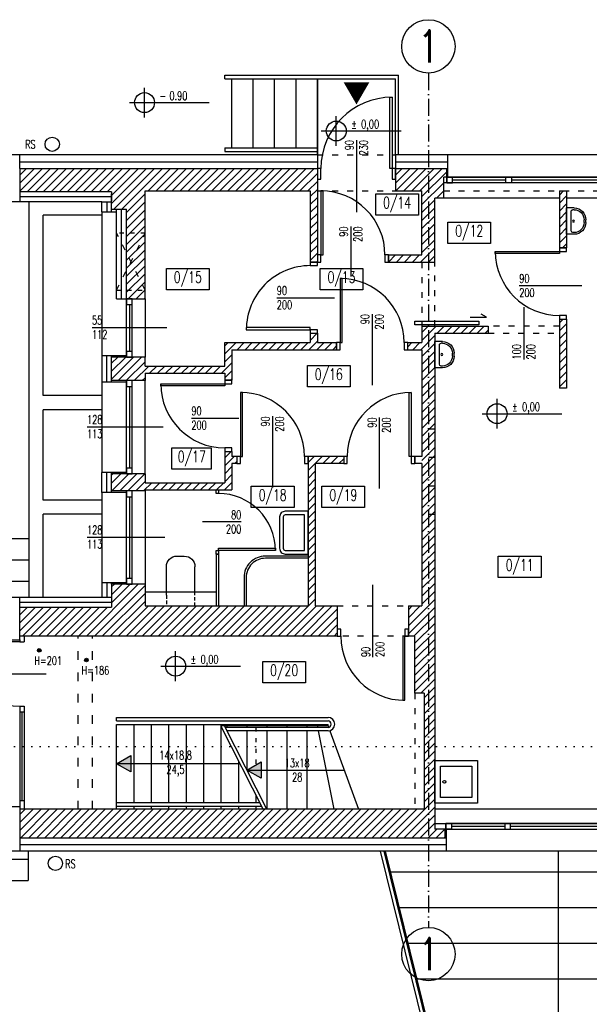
# Model space of a CAD drawing. Header units: millimetres. Extents: x 167273 to 188273, y -125105 to -88145.
# Tile 132 of 210: x 170976 to 171777, y -97320 to -95937. Entities that reach past the tile are written whole.
import ezdxf
from ezdxf.enums import TextEntityAlignment as Align

# ---------------------------------------------------------------- set-up
doc = ezdxf.new("R2010")
doc.units = ezdxf.units.MM
for name, pattern in [('ACAD_ISO03W100', [30, 12, -18]), ('ACAD_ISO07W100', [3, 0, -3]), ('ACAD_ISO10W100', [18, 12, -3, 0, -3]), ('DASHED', [0.75, 0.5, -0.25])]:
    doc.linetypes.add(name, pattern=pattern)
for name, color, linetype in [('!_ppoz', 10, 'Continuous'), ('a-op_drzwi', 40, 'Continuous'), ('a-op_okna', 42, 'Continuous'), ('a-op_text', 9, 'Continuous'), ('a-osie', 1, 'ACAD_ISO10W100'), ('a-poziomy', 9, 'Continuous'), ('b-cienka', 9, 'Continuous'), ('b-drzwi', 6, 'Continuous'), ('b-izolacja', 8, 'BATTING'), ('b-okna', 6, 'Continuous'), ('b-przerywana1', 9, 'ACAD_ISO03W100'), ('b-przerywana2', 2, 'ACAD_ISO03W100'), ('b-widokowa', 7, 'Continuous'), ('b-ściany', 2, 'Continuous'), ('c-meble', 5, 'Continuous'), ('c-wyposazenie', 5, 'Continuous'), ('h-hatch', 8, 'Continuous'), ('opis text', 9, 'Continuous'), ('wyposazenie', 5, 'Continuous')]:
    doc.layers.add(name, color=color, linetype=linetype)
doc.styles.add('PPAB_100', font='romans.shx', dxfattribs={"width": 0.7, "height": 12})
doc.styles.add('PPAB_50', font='romans.shx', dxfattribs={"width": 0.7, "height": 8})
doc.linetypes.add('BATTING', pattern='A,0.0001,-0.1,[134,ltypeshp.shx,S=0.1,R=0,X=-0.1,Y=0],-0.2,[134,ltypeshp.shx,S=0.1,R=180,X=0.1,Y=0],-0.1', length=0.4001)
pattern_1 = [(45, (15000, 0), (-5.61266008, 5.61266008), [])]

# ---------------------------------------------------------------- blocks, each defined once
blk = doc.blocks.new('wc')
at = {"layer": 'wyposazenie', "linetype": 'DASHED', "ltscale": 10}
for p, q in [((-1396.8, 2143.1), (-1396.1, 2158.1)), ((-1396.1, 2158.1), (-1356.2, 2156.4)), ((-1356.2, 2156.4), (-1356.8, 2141.5))]:
    blk.add_line(p, q, dxfattribs=at)
at = {"layer": 'wyposazenie'}
for p, q in [((-1396.8, 2143.1), (-1398.5, 2103.2)), ((-1356.8, 2141.5), (-1358.5, 2101.5))]:
    blk.add_line(p, q, dxfattribs=at)
at = {"layer": 'wyposazenie', "ltscale": 0.5}
blk.add_line((-1384.1, 2087.6), (-1374.1, 2087.1), dxfattribs=at)
blk.add_lwpolyline([(-1397, 2138.2), (-1357, 2136.5)], dxfattribs=at)
at = {"layer": 'wyposazenie'}
blk.add_arc((-1383.5, 2102.5), 15, 177.571, 267.571, dxfattribs=at)
at = {"layer": 'wyposazenie', "ltscale": 0.5}
blk.add_arc((-1373.5, 2102.1), 15, 267.571, 357.571, dxfattribs=at)
blk = doc.blocks.new('umywalka45')
at = {"layer": 'wyposazenie'}
for p, q in [((403.5, -330.7), (408.5, -330.7)), ((403.5, -333.7), (408.5, -333.7)), ((383.5, -350.7), (383.5, -363.7)), ((386.5, -350.7), (386.5, -352.7)), ((425.5, -350.7), (425.5, -352.7)), ((428.5, -350.7), (428.5, -363.7)), ((383.5, -363.7), (428.5, -363.7)), ((389.5, -355.7), (422.5, -355.7))]:
    blk.add_line(p, q, dxfattribs=at)
blk.add_circle((406.2, -351.8), 1.58, dxfattribs=at)
for centre, radius, start, end in [((403.5, -350.7), 20, 90, 180), ((403.5, -350.7), 17, 90, 180), ((408.5, -350.7), 20, 0, 90), ((408.5, -350.7), 17, 0, 90), ((389.5, -352.7), 3, 180, 270), ((422.5, -352.7), 3, 270, 0)]:
    blk.add_arc(centre, radius, start, end, dxfattribs=at)
blk = doc.blocks.new('okno_')
at = {"layer": 'b-okna'}
for p, q in [((-166, -4), (-91, -4)), ((-83, -4), (83, -4)), ((91, -4), (166, -4))]:
    blk.add_line(p, q, dxfattribs=at)
for points in [[(-174, -8), (174, -8), (174, 0), (-174, 0)], [(-174, 0), (-166, 0), (-166, -8), (-174, -8)], [(-83, 0), (-91, 0), (-91, -8), (-83, -8)], [(83, 0), (91, 0), (91, -8), (83, -8)], [(166, 0), (174, 0), (174, -8), (166, -8)]]:
    blk.add_lwpolyline(points, close=True, dxfattribs=at)
blk = doc.blocks.new('kotapozioma')
for p, q in [((49330.12, 104.43), (49330.12, 134.43)), ((49315.12, 119.43), (49395.12, 119.43))]:
    blk.add_line(p, q)
blk.add_circle((49330.12, 119.43), 10)
at = {"layer": 'opis text', "style": 'PPAB_50'}
for tag, p in [('ZNAK', (49345.12, 119.43)), ('WARTOSC', (49355.12, 119.43))]:
    blk.add_attdef(tag, text='', height=9, dxfattribs=at).set_placement(p, align=Align.BOTTOM_LEFT)

msp = doc.modelspace()

# ---------------------------------------------------------------- hatches: boundary and pattern name
at = {"layer": 'a-poziomy', "ltscale": 0.5}
for points in [[(171001.23, -96822.72, 1), (171006.23, -96822.72, 1)], [(171067.51, -96836.3, 1), (171072.51, -96836.3, 1)]]:
    msp.add_hatch(color=256, dxfattribs=at).paths.add_polyline_path(points)
at = {"layer": 'b-cienka'}
h = msp.add_hatch(color=256, dxfattribs=at)
h.paths.add_polyline_path([(171112.67, -96981.76), (171112.44, -96981.89), (171132.36, -96993.39), (171132.36, -96981.76)])
h.paths.add_polyline_path([(171132.36, -96981.76), (171132.36, -96970.39), (171112.67, -96981.76)])
h = msp.add_hatch(color=256, dxfattribs=at)
h.paths.add_polyline_path([(171295.67, -96990.76), (171295.44, -96990.89), (171315.36, -97002.39), (171315.36, -96990.76)])
h.paths.add_polyline_path([(171315.36, -96990.76), (171315.36, -96979.39), (171295.67, -96990.76)])
at = {"layer": 'h-hatch'}
h = msp.add_hatch(dxfattribs=at)
h.set_pattern_fill('ANSI31', color=256, scale=2.5, style=0)
h.set_pattern_definition(pattern_1)
h.paths.add_polyline_path([(171394.44, -96145.89), (170976.44, -96145.89), (170976.44, -96178.89), (171105.44, -96178.89), (171105.44, -96191.39), (171105.44, -96202.89), (171126.44, -96202.89), (171126.44, -96236.89), (171152.44, -96236.89), (171152.44, -96177.39), (171384.44, -96177.39), (171384.44, -96277.39), (171394.44, -96277.39), (171394.44, -96267.39), (171394.44, -96177.39)])
h.paths.add_polyline_path([(171152.44, -96236.89), (171126.44, -96236.89), (171126.44, -96264.89), (171132.44, -96276.89)], flags=17)
h.paths.add_polyline_path([(171152.44, -96236.89), (171132.44, -96276.89), (171152.44, -96316.89)])
h.paths.add_polyline_path([(171132.44, -96276.89), (171126.44, -96264.89), (171126.44, -96288.89)])
h.paths.add_polyline_path([(171132.44, -96276.89), (171126.44, -96288.89), (171126.44, -96316.89), (171152.44, -96316.89)])
h.paths.add_polyline_path([(171152.44, -96316.89), (171126.44, -96316.89), (171126.44, -96328.89), (171152.44, -96328.89)])
h = msp.add_hatch(dxfattribs=at)
h.set_pattern_fill('ANSI31', color=256, scale=2.5, style=0)
h.set_pattern_definition(pattern_1)
h.paths.add_polyline_path([(171571.94, -96157.89), (171575.94, -96157.89), (171575.94, -96145.89), (171504.44, -96145.89), (171504.44, -96177.39), (171541.44, -96177.39), (171541.44, -96267.39), (171494.44, -96267.39), (171494.44, -96277.39), (171541.44, -96277.39), (171559.44, -96277.39), (171559.44, -96187.39), (171571.94, -96187.39)])
h = msp.add_hatch(dxfattribs=at)
h.set_pattern_fill('ANSI31', color=256, scale=2.5, style=0)
h.set_pattern_definition(pattern_1)
h.paths.add_polyline_path([(171744.49, -96177.39), (171734.49, -96177.39), (171734.49, -96257.39), (171744.49, -96257.39)])
h = msp.add_hatch(dxfattribs=at)
h.set_pattern_fill('ANSI31', color=256, scale=2.5, style=0)
h.set_pattern_definition(pattern_1)
h.paths.add_polyline_path([(171559.44, -96377.39), (171634.6, -96377.39), (171634.6, -96367.39), (171541.44, -96367.39), (171541.44, -96390.39), (171521.44, -96390.39), (171521.44, -96400.39), (171541.44, -96400.39), (171541.44, -96760.39), (171522.44, -96760.39), (171522.44, -96802.89), (171531.44, -96802.89), (171531.44, -96882.89), (171544.44, -96882.89), (171544.44, -97045.89), (170976.44, -97045.89), (170976.44, -97085.89), (171573.44, -97085.89), (171573.44, -97073.89), (171559.44, -97073.89)])
h = msp.add_hatch(dxfattribs=at)
h.set_pattern_fill('ANSI31', color=256, scale=2.5, style=0)
h.set_pattern_definition(pattern_1)
h.paths.add_polyline_path([(171744.49, -96357.39), (171734.49, -96357.39), (171734.49, -96454.39), (171744.49, -96454.39)])
h = msp.add_hatch(dxfattribs=at)
h.set_pattern_fill('ANSI31', color=256, scale=2.5, style=0)
h.set_pattern_definition(pattern_1)
h.paths.add_polyline_path([(171274.44, -96400.39), (171421.44, -96400.39), (171421.44, -96390.39), (171394.44, -96390.39), (171394.44, -96377.39), (171384.44, -96377.39), (171384.44, -96390.39), (171264.44, -96390.39), (171264.44, -96423.39), (171152.44, -96423.39), (171152.44, -96410.89), (171126.44, -96410.89), (171105.44, -96410.89), (171105.44, -96443.89), (171126.44, -96443.89), (171134.44, -96443.89), (171152.44, -96443.89), (171152.44, -96433.39), (171264.44, -96433.39), (171264.44, -96443.39), (171274.44, -96443.39)])
h = msp.add_hatch(dxfattribs=at)
h.set_pattern_fill('ANSI31', color=256, scale=2.5, style=0)
h.set_pattern_definition(pattern_1)
h.paths.add_polyline_path([(171274.44, -96560.39), (171281.44, -96560.39), (171281.44, -96550.39), (171274.44, -96550.39), (171274.44, -96543.39), (171264.44, -96543.39), (171264.44, -96587.39), (171152.44, -96587.39), (171152.44, -96574.89), (171126.44, -96574.89), (171105.44, -96574.89), (171105.44, -96598.89), (171126.44, -96598.89), (171134.44, -96598.89), (171152.44, -96598.89), (171152.44, -96597.39), (171274.44, -96597.39)])
h = msp.add_hatch(dxfattribs=at)
h.set_pattern_fill('ANSI31', color=256, scale=2.5, style=0)
h.set_pattern_definition(pattern_1)
h.paths.add_polyline_path([(171422.44, -96760.39), (171391.44, -96760.39), (171391.44, -96560.39), (171431.44, -96560.39), (171431.44, -96550.39), (171381.44, -96550.39), (171381.44, -96760.39), (171152.44, -96760.39), (171152.44, -96729.89), (171126.44, -96729.89), (171105.44, -96729.89), (171105.44, -96761.89), (170976.44, -96761.89), (170976.44, -96802.89), (171422.44, -96802.89)])

# ---------------------------------------------------------------- linework, layer by layer
at = {"layer": '!_ppoz'}
for points in [[(171427.44, -96792.89), (171422.44, -96792.89), (171422.44, -96802.89), (171427.44, -96802.89)], [(171522.44, -96792.89), (171517.44, -96792.89), (171517.44, -96802.89), (171522.44, -96802.89)], [(171517.44, -96802.89), (171514.44, -96802.89), (171514.44, -96892.89), (171517.44, -96892.89)]]:
    msp.add_lwpolyline(points, close=True, dxfattribs=at)
msp.add_arc((171517.44, -96802.89), 90, 180, 270, dxfattribs=at)
at = {"layer": 'a-op_drzwi'}
for p, q in [((171449.44, -96105.89), (171449.44, -96207.03)), ((171441.44, -96227.39), (171441.44, -96297.76)), ((171678.1, -96310.39), (171765.99, -96310.39)), ((171337.44, -96327.39), (171418.3, -96327.39)), ((171471.44, -96350.39), (171471.44, -96450.39)), ((171684.49, -96340.58), (171684.49, -96414.19)), ((171217.44, -96496.39), (171284.17, -96496.39)), ((171331.44, -96494.01), (171331.44, -96594.01)), ((171481.44, -96495.58), (171481.44, -96595.58)), ((171287.63, -96642.39), (171233.26, -96642.39)), ((171472.44, -96832.15), (171472.44, -96730.64)), ((170949.44, -96855.89), (171013.44, -96855.89))]:
    msp.add_line(p, q, dxfattribs=at)
at = {"layer": 'a-op_okna'}
for p, q in [((171183.19, -96369.89), (171077.94, -96369.89)), ((171177.94, -96509.39), (171070.94, -96509.39)), ((171179.94, -96664.39), (171070.94, -96664.39))]:
    msp.add_line(p, q, dxfattribs=at)
at = {"layer": 'a-op_text'}
msp.add_lwpolyline([(171449.44, -96055.96, 0, 36, 0), (171449.44, -96024.96, 36, 36, 0)], format="xyseb", dxfattribs=at)
at = {"layer": 'a-op_text', "ltscale": 0.5}
for points in [[(171476.44, -96211.56), (171476.44, -96181.56), (171536.44, -96181.56), (171536.44, -96211.56)], [(171577.9, -96251.15), (171577.9, -96221.15), (171637.9, -96221.15), (171637.9, -96251.15)], [(171182.52, -96316.2), (171182.52, -96286.2), (171242.52, -96286.2), (171242.52, -96316.2)], [(171398.46, -96316.2), (171398.46, -96286.2), (171458.46, -96286.2), (171458.46, -96316.2)], [(171380.46, -96452.54), (171380.46, -96422.54), (171440.46, -96422.54), (171440.46, -96452.54)], [(171190.05, -96568.22), (171190.05, -96538.22), (171245.05, -96538.22), (171245.05, -96568.22)], [(171301.66, -96622.26), (171301.66, -96592.26), (171361.66, -96592.26), (171361.66, -96622.26)], [(171400.91, -96622.26), (171400.91, -96592.26), (171460.91, -96592.26), (171460.91, -96622.26)], [(171648.69, -96720.51), (171648.69, -96690.51), (171708.69, -96690.51), (171708.69, -96720.51)], [(171317.84, -96868.3), (171317.84, -96838.3), (171377.84, -96838.3), (171377.84, -96868.3)]]:
    msp.add_lwpolyline(points, close=True, dxfattribs=at)
at = {"layer": 'a-osie', "ltscale": 2}
msp.add_line((171550.44, -96011.89), (171550.44, -97211.89), dxfattribs=at)
at = {"layer": 'a-osie', "linetype": 'Continuous'}
for centre in [(171550.44, -95974.39), (171550.44, -97249.39)]:
    msp.add_circle(centre, 37.5, dxfattribs=at)
at = {"layer": 'a-poziomy', "linetype": 'ACAD_ISO07W100', "ltscale": 4}
msp.add_lwpolyline([(179286.44, -96668.05), (171936.94, -96668.05), (171936.94, -96957.57), (170836.98, -96957.57)], dxfattribs=at)
at = {"layer": 'a-poziomy', "ltscale": 0.5}
for centre in [(171003.73, -96822.72), (171070.01, -96836.3)]:
    msp.add_circle(centre, 2.5, dxfattribs=at)
at = {"layer": 'b-cienka'}
for p, q in [((171285.86, -96981.89), (171112.44, -96981.89)), ((171295.44, -96990.89), (171432.23, -96990.89))]:
    msp.add_line(p, q, dxfattribs=at)
for points in [[(171132.36, -96970.39), (171132.36, -96993.39), (171112.44, -96981.89)], [(171315.36, -96979.39), (171315.36, -97002.39), (171295.44, -96990.89)]]:
    msp.add_lwpolyline(points, close=True, dxfattribs=at)
at = {"layer": 'b-drzwi'}
for p, q in [((171252.44, -96687.39), (171255.44, -96687.39)), ((171252.44, -96687.39), (171252.44, -96760.39)), ((171255.44, -96687.39), (171255.44, -96760.39))]:
    msp.add_line(p, q, dxfattribs=at)
for points in [[(171499.44, -96145.89), (171496.44, -96145.89), (171496.44, -96045.89), (171499.44, -96045.89)], [(171399.44, -96145.89), (171394.44, -96145.89), (171394.44, -96160.89), (171399.44, -96160.89)], [(171504.44, -96145.89), (171499.44, -96145.89), (171499.44, -96160.89), (171504.44, -96160.89)], [(171399.44, -96267.39), (171402.44, -96267.39), (171402.44, -96177.39), (171399.44, -96177.39)], [(171399.44, -96267.39), (171394.44, -96267.39), (171394.44, -96277.39), (171399.44, -96277.39)], [(171494.44, -96267.39), (171489.44, -96267.39), (171489.44, -96277.39), (171494.44, -96277.39)], [(171734.49, -96262.39), (171734.49, -96265.39), (171644.49, -96265.39), (171644.49, -96262.39)], [(171744.49, -96262.39), (171744.49, -96257.39), (171734.49, -96257.39), (171734.49, -96262.39)], [(171394.44, -96282.39), (171394.44, -96277.39), (171384.44, -96277.39), (171384.44, -96282.39)], [(171426.44, -96390.39), (171429.44, -96390.39), (171429.44, -96300.39), (171426.44, -96300.39)], [(171744.49, -96357.39), (171744.49, -96352.39), (171734.49, -96352.39), (171734.49, -96357.39)], [(171531.44, -96360.32), (171621.44, -96360.32), (171621.44, -96365.32), (171531.44, -96365.32)], [(171384.44, -96372.39), (171384.44, -96369.39), (171294.66, -96369.41), (171294.66, -96372.41)], [(171394.44, -96377.39), (171394.44, -96372.39), (171384.44, -96372.39), (171384.44, -96377.39)], [(171426.44, -96390.39), (171421.44, -96390.39), (171421.44, -96400.39), (171426.44, -96400.39)], [(171521.44, -96390.39), (171516.44, -96390.39), (171516.44, -96400.39), (171521.44, -96400.39)], [(171264.44, -96448.39), (171264.44, -96451.39), (171174.44, -96451.39), (171174.44, -96448.39)], [(171274.44, -96448.39), (171274.44, -96443.39), (171264.44, -96443.39), (171264.44, -96448.39)], [(171286.44, -96550.39), (171289.44, -96550.39), (171289.44, -96460.39), (171286.44, -96460.39)], [(171526.44, -96550.39), (171523.44, -96550.39), (171523.44, -96460.39), (171526.44, -96460.39)], [(171274.44, -96543.39), (171274.44, -96538.39), (171264.44, -96538.39), (171264.44, -96543.39)], [(171286.44, -96550.39), (171281.44, -96550.39), (171281.44, -96560.39), (171286.44, -96560.39)], [(171381.44, -96550.39), (171376.44, -96550.39), (171376.44, -96560.39), (171381.44, -96560.39)], [(171436.44, -96550.39), (171431.44, -96550.39), (171431.44, -96560.39), (171436.44, -96560.39)], [(171531.44, -96550.39), (171526.44, -96550.39), (171526.44, -96560.39), (171531.44, -96560.39)], [(171252.44, -96602.39), (171252.44, -96597.39), (171255.44, -96597.39), (171255.44, -96602.39)], [(171252.44, -96687.39), (171252.44, -96682.39), (171255.44, -96682.39), (171255.44, -96687.39)], [(171255.44, -96682.39), (171255.44, -96679.39), (171335.44, -96679.39), (171335.44, -96682.39)]]:
    msp.add_lwpolyline(points, close=True, dxfattribs=at)
msp.add_lwpolyline([(171609.13, -96354.96), (171631.97, -96354.96), (171624.46, -96350.39)], dxfattribs=at)
for centre, radius, start, end in [((171499.44, -96145.89), 100, 90, 180), ((171399.44, -96267.39), 90, 0, 90), ((171734.49, -96262.39), 90, 180, 270), ((171384.44, -96372.17), 89.78, 90, 180.15566), ((171426.44, -96390.39), 90, 0, 90), ((171264.44, -96448.39), 90, 180, 270), ((171286.44, -96550.39), 90, 0, 90), ((171526.44, -96550.39), 90, 90, 180), ((171255.44, -96682.39), 80, 0, 90)]:
    msp.add_arc(centre, radius, start, end, dxfattribs=at)
at = {"layer": 'b-izolacja', "linetype": 'ByBlock', "ltscale": 22}
for p, q in [((170976.44, -96145.89), (170976.44, -96126.89)), ((170976.44, -96178.89), (170976.44, -96192.89)), ((171091.44, -96192.89), (171105.44, -96192.89)), ((170976.44, -96761.89), (170976.44, -96747.89)), ((171091.44, -96747.89), (171105.44, -96747.89)), ((170976.44, -97085.89), (170976.44, -97104.89))]:
    msp.add_line(p, q, dxfattribs=at)
at = {"layer": 'b-izolacja', "ltscale": 22}
for p, q in [((170976.44, -96136.39), (171394.44, -96136.39)), ((171504.44, -96136.39), (171577.94, -96136.39)), ((170976.44, -97095.39), (171575.44, -97095.39))]:
    msp.add_line(p, q, dxfattribs=at)
at = {"layer": 'b-izolacja', "ltscale": 2}
for p, q in [((171576.94, -96145.89), (171576.94, -96157.89)), ((171574.44, -97073.89), (171574.44, -97085.89))]:
    msp.add_line(p, q, dxfattribs=at)
at = {"layer": 'b-izolacja', "ltscale": 16}
for p, q in [((171105.44, -96185.89), (170976.44, -96185.89)), ((171098.44, -96192.89), (171098.44, -96206.89)), ((171119.44, -96328.89), (171119.44, -96202.89)), ((171098.44, -96445.89), (171098.44, -96408.89)), ((171098.44, -96600.89), (171098.44, -96572.89)), ((171098.44, -96727.89), (171098.44, -96747.89)), ((170976.44, -96754.89), (171105.44, -96754.89))]:
    msp.add_line(p, q, dxfattribs=at)
at = {"layer": 'b-okna'}
for p, q in [((171922.44, -96157.89), (171577.94, -96157.89)), ((171928.44, -96165.89), (171571.94, -96165.89)), ((171126.44, -96410.89), (171126.44, -96328.89)), ((171130.44, -96336.89), (171130.44, -96402.89)), ((171134.44, -96410.89), (171134.44, -96328.89)), ((171126.44, -96574.89), (171126.44, -96443.89)), ((171134.44, -96574.89), (171134.44, -96443.89)), ((171130.44, -96451.89), (171130.44, -96566.89)), ((171126.44, -96729.89), (171126.44, -96598.89)), ((171134.44, -96729.89), (171134.44, -96598.89)), ((171130.44, -96606.89), (171130.44, -96721.89)), ((170976.44, -96807.89), (170976.44, -96810.89)), ((170982.44, -96802.89), (170982.44, -96810.89)), ((170976.44, -96810.89), (170886.44, -96810.89)), ((170976.44, -96810.89), (170982.44, -96810.89)), ((170976.44, -96900.89), (170976.44, -97041.89)), ((170976.44, -96900.89), (170982.44, -96900.89)), ((170982.44, -96900.89), (170982.44, -97045.89)), ((170976.44, -96908.89), (170982.44, -96908.89)), ((170979.44, -96908.89), (170979.44, -97033.39)), ((170976.44, -97033.39), (170982.44, -97033.39)), ((171559.44, -97065.89), (171928.44, -97065.89)), ((171575.44, -97073.89), (171922.44, -97073.89))]:
    msp.add_line(p, q, dxfattribs=at)
for points in [[(171134.44, -96328.89), (171126.44, -96328.89), (171126.44, -96336.89), (171134.44, -96336.89)], [(171134.44, -96402.89), (171126.44, -96402.89), (171126.44, -96410.89), (171134.44, -96410.89)], [(171134.44, -96443.89), (171126.44, -96443.89), (171126.44, -96451.89), (171134.44, -96451.89)], [(171134.44, -96566.89), (171126.44, -96566.89), (171126.44, -96574.89), (171134.44, -96574.89)], [(171134.44, -96598.89), (171126.44, -96598.89), (171126.44, -96606.89), (171134.44, -96606.89)], [(171134.44, -96721.89), (171126.44, -96721.89), (171126.44, -96729.89), (171134.44, -96729.89)]]:
    msp.add_lwpolyline(points, close=True, dxfattribs=at)
msp.add_arc((170976.44, -96810.89), 90, 180, 270, dxfattribs=at)
at = {"layer": 'b-przerywana1', "ltscale": 0.7}
for p, q in [((171394.44, -96126.89), (171504.44, -96126.89)), ((171394.44, -96177.39), (171504.44, -96177.39)), ((171571.94, -96177.39), (171928.44, -96177.39)), ((171152.44, -96316.89), (171112.44, -96236.89)), ((171112.44, -96316.89), (171152.44, -96236.89)), ((171541.44, -96277.39), (171541.44, -96367.39)), ((171559.44, -96367.39), (171559.44, -96277.39)), ((171734.49, -96367.39), (171634.49, -96367.39)), ((171634.49, -96377.39), (171734.49, -96377.39)), ((171559.44, -96511.89), (171541.44, -96511.89)), ((171559.44, -96551.89), (171541.44, -96551.89)), ((171559.44, -96591.89), (171541.44, -96591.89)), ((171559.44, -96631.89), (171541.44, -96631.89)), ((171422.44, -96760.39), (171522.44, -96760.39)), ((171522.44, -96802.89), (171422.44, -96802.89))]:
    msp.add_line(p, q, dxfattribs=at)
at = {"layer": 'b-przerywana1', "ltscale": 0.5}
msp.add_line((171308.44, -96981.89), (171308.44, -96926.89), dxfattribs=at)
at = {"layer": 'b-przerywana2', "ltscale": 0.5}
for p, q in [((171152.44, -96236.89), (171112.44, -96236.89)), ((171112.44, -96316.89), (171152.44, -96316.89))]:
    msp.add_line(p, q, dxfattribs=at)
at = {"layer": 'b-przerywana2', "linetype": 'ACAD_ISO03W100'}
for p, q in [((171058.44, -97045.89), (171058.44, -96802.89)), ((171078.44, -97045.89), (171078.44, -96802.89))]:
    msp.add_line(p, q, dxfattribs=at)
at = {"layer": 'b-przerywana2', "ltscale": 0.7}
msp.add_line((171531.44, -96882.89), (171531.44, -97045.89), dxfattribs=at)
at = {"layer": 'b-widokowa'}
for p, q in [((171264.44, -96014.89), (171508.44, -96014.89)), ((171264.44, -96019.89), (171264.44, -96014.89)), ((171264.44, -96019.89), (171504.44, -96019.89)), ((171274.44, -96116.89), (171274.44, -96019.89)), ((171304.44, -96116.89), (171304.44, -96019.89)), ((171334.44, -96116.89), (171334.44, -96019.89)), ((171364.44, -96019.89), (171364.44, -96116.89)), ((171394.44, -96116.89), (171394.44, -96019.89)), ((171394.44, -96019.89), (171394.44, -96126.89)), ((171504.44, -96126.89), (171504.44, -96019.89)), ((171508.44, -96126.89), (171508.44, -96014.89)), ((171264.44, -96116.89), (171394.44, -96116.89)), ((171264.44, -96116.89), (171264.44, -96121.89)), ((171394.44, -96121.89), (171394.44, -96116.89)), ((171264.44, -96121.89), (171394.44, -96121.89)), ((171394.44, -96126.89), (171394.44, -96121.89)), ((173068.44, -96126.89), (171577.94, -96126.89)), ((170976.44, -96145.89), (170976.44, -96178.89)), ((170976.44, -96145.89), (171394.44, -96145.89)), ((171504.44, -96145.89), (171577.94, -96145.89)), ((171575.94, -96145.89), (171575.94, -96157.89)), ((171105.44, -96178.89), (170976.44, -96178.89)), ((171105.44, -96178.89), (171105.44, -96191.39)), ((171734.49, -96187.39), (171571.94, -96187.39)), ((171928.44, -96187.39), (171744.49, -96187.39)), ((170989.44, -96747.89), (170989.44, -96192.89)), ((171105.44, -96206.89), (171105.44, -96191.39)), ((171009.44, -96318.14), (171009.44, -96211.39)), ((171091.44, -96211.39), (171009.44, -96211.39)), ((171091.44, -96206.89), (171091.44, -96408.89)), ((171105.44, -96202.89), (171126.44, -96202.89)), ((171112.44, -96206.89), (171112.44, -96202.89)), ((171126.44, -96328.89), (171126.44, -96202.89)), ((171009.44, -96464.89), (171009.44, -96318.14)), ((171152.44, -96328.89), (171152.44, -96410.89)), ((171105.44, -96445.89), (171105.44, -96408.89)), ((171126.44, -96410.89), (171105.44, -96410.89)), ((171091.44, -96445.89), (171091.44, -96572.89)), ((171126.44, -96443.89), (171105.44, -96443.89)), ((171152.44, -96574.89), (171152.44, -96443.89)), ((171091.44, -96464.89), (171009.44, -96464.89)), ((171009.44, -96611.64), (171009.44, -96484.89)), ((171091.44, -96484.89), (171009.44, -96484.89)), ((171105.44, -96600.89), (171105.44, -96572.89)), ((171126.44, -96574.89), (171105.44, -96574.89)), ((171091.44, -96600.89), (171091.44, -96727.89)), ((171126.44, -96598.89), (171105.44, -96598.89)), ((171152.44, -96598.89), (171152.44, -96729.89)), ((171091.44, -96611.64), (171009.44, -96611.64)), ((171009.44, -96747.89), (171009.44, -96631.64)), ((171091.44, -96631.64), (171009.44, -96631.64)), ((170862.44, -96665.39), (170989.44, -96665.39)), ((170879.44, -96695.39), (170989.44, -96695.39)), ((170879.44, -96725.39), (170989.44, -96725.39)), ((171105.44, -96729.89), (171105.44, -96727.89)), ((171105.44, -96729.89), (171105.44, -96761.89)), ((171126.44, -96729.89), (171105.44, -96729.89)), ((170976.44, -96802.89), (170976.44, -96761.89)), ((170976.44, -96761.89), (171105.44, -96761.89)), ((171112.44, -96916.89), (171409.44, -96916.89)), ((171112.44, -96921.89), (171112.44, -96916.89)), ((171112.44, -96921.89), (171409.44, -96921.89)), ((171112.44, -96926.89), (171409.44, -96926.89)), ((171112.44, -97045.89), (171112.44, -96926.89)), ((171136.94, -97036.89), (171136.94, -96926.89)), ((171161.44, -97036.89), (171161.44, -96926.89)), ((171185.94, -97036.89), (171185.94, -96926.89)), ((171210.44, -97036.89), (171210.44, -96926.89)), ((171234.94, -97036.89), (171234.94, -96926.89)), ((171409.44, -96928.89), (171258.88, -96928.89)), ((171259.44, -97036.89), (171259.44, -96930)), ((171409.44, -96930.89), (171264.9, -96930.89)), ((171267.44, -96928.89), (171267.44, -96930.89)), ((171295.44, -96928.89), (171295.44, -96930.89)), ((171323.44, -96928.89), (171323.44, -96930.89)), ((171351.44, -96928.89), (171351.44, -96930.89)), ((171379.44, -96928.89), (171379.44, -96930.89)), ((171394.44, -96928.89), (171394.83, -96930.89)), ((171409.44, -96928.89), (171409.44, -96926.89)), ((171409.44, -96928.89), (171410.16, -96930.84)), ((171409.44, -96935.89), (171267.44, -96935.89)), ((171295.44, -96935.89), (171295.44, -96990.89)), ((171323.44, -96935.89), (171323.44, -97045.89)), ((171351.44, -96935.89), (171351.44, -97045.89)), ((171379.44, -96935.89), (171379.44, -97045.89)), ((171395.82, -96935.89), (171417.44, -97045.89)), ((171411.9, -96935.57), (171452.44, -97045.89)), ((171283.94, -97036.89), (171283.94, -96978.13)), ((171308.44, -97036.89), (171308.44, -97026.25)), ((171313.86, -97036.89), (171112.44, -97036.89)), ((171316.41, -97041.89), (171112.44, -97041.89)), ((171136.94, -97045.89), (171136.94, -97041.89)), ((171161.44, -97045.89), (171161.44, -97041.89)), ((171185.94, -97045.89), (171185.94, -97041.89)), ((171210.44, -97045.89), (171210.44, -97041.89)), ((171234.94, -97045.89), (171234.94, -97041.89)), ((171259.44, -97045.89), (171259.44, -97041.89)), ((171283.94, -97045.89), (171283.94, -97041.89)), ((171308.44, -97045.89), (171308.44, -97041.89)), ((170976.44, -97045.89), (170976.44, -97085.89)), ((171559.44, -97045.39), (171928.44, -97045.39)), ((170976.44, -97085.89), (171575.44, -97085.89)), ((170976.44, -97085.89), (171575.44, -97085.89)), ((171573.44, -97073.89), (171573.44, -97085.89)), ((170987.94, -97104.89), (170987.94, -97145.89)), ((171489.62, -97104.89), (171730.74, -98081.87)), ((172345.44, -97104.89), (171575.44, -97104.89)), ((170879.44, -97115.89), (170987.94, -97115.89)), ((170862.44, -97145.89), (170987.94, -97145.89))]:
    msp.add_line(p, q, dxfattribs=at)
for points in [[(171482.8, -97104.89), (171725.9, -98089.88), (173649.76, -97615.07), (173575.92, -97315.89)], [(171487.95, -97104.89), (171729.56, -98083.83), (173643.71, -97611.41), (173572.01, -97320.89)]]:
    msp.add_lwpolyline(points, dxfattribs=at)
at = {"layer": 'b-widokowa', "ltscale": 0.5}
for centre in [(171021.94, -96111.89), (171026.44, -97121.89)]:
    msp.add_circle(centre, 10, dxfattribs=at)
at = {"layer": 'b-widokowa'}
for radius in [9.5, 4.5]:
    msp.add_arc((171409.44, -96926.39), radius, 270, 90, dxfattribs=at)
at = {"layer": 'b-ściany'}
for p, q in [((171394.44, -96126.89), (170962.44, -96126.89)), ((171394.44, -96126.89), (171394.44, -96177.39)), ((171577.94, -96126.89), (171504.44, -96126.89)), ((171504.44, -96126.89), (171504.44, -96177.39)), ((171577.94, -96157.89), (171577.94, -96126.89)), ((171577.94, -96157.89), (171571.94, -96157.89)), ((171571.94, -96187.39), (171571.94, -96157.89)), ((171105.44, -96191.39), (171105.44, -96181.39)), ((171152.44, -96177.39), (171384.44, -96177.39)), ((171152.44, -96328.89), (171152.44, -96177.39)), ((171384.44, -96177.39), (171384.44, -96277.39)), ((171394.44, -96177.39), (171394.44, -96267.39)), ((171504.44, -96177.39), (171541.44, -96177.39)), ((171541.44, -96267.39), (171541.44, -96177.39)), ((171571.94, -96187.39), (171559.44, -96187.39)), ((171559.44, -96277.39), (171559.44, -96187.39)), ((171734.49, -96177.39), (171734.49, -96257.39)), ((171734.49, -96177.39), (171744.49, -96177.39)), ((171744.49, -96177.39), (171744.49, -96257.39)), ((171091.44, -96192.89), (170962.44, -96192.89)), ((171091.44, -96206.89), (171091.44, -96192.89)), ((171091.44, -96206.89), (171112.44, -96206.89)), ((171112.44, -96328.89), (171112.44, -96206.89)), ((171394.44, -96267.39), (171394.44, -96277.39)), ((171494.44, -96267.39), (171494.44, -96277.39)), ((171494.44, -96267.39), (171541.44, -96267.39)), ((171734.49, -96257.39), (171744.49, -96257.39)), ((171384.44, -96277.39), (171394.44, -96277.39)), ((171394.44, -96277.39), (171384.44, -96277.39)), ((171494.44, -96277.39), (171541.44, -96277.39)), ((171541.44, -96277.39), (171559.44, -96277.39)), ((171112.44, -96328.89), (171152.44, -96328.89)), ((171541.44, -96367.39), (171541.44, -96390.39)), ((171541.44, -96367.39), (171634.6, -96367.39)), ((171634.6, -96367.39), (171634.6, -96377.39)), ((171734.49, -96357.39), (171744.49, -96357.39)), ((171734.49, -96357.39), (171734.49, -96454.39)), ((171744.49, -96357.39), (171744.49, -96454.39)), ((171384.44, -96377.39), (171394.44, -96377.39)), ((171384.44, -96377.39), (171384.44, -96390.39)), ((171394.44, -96377.39), (171394.44, -96390.39)), ((171559.44, -96377.39), (171559.44, -97073.89)), ((171559.44, -96377.39), (171634.6, -96377.39)), ((171264.44, -96390.39), (171384.44, -96390.39)), ((171264.44, -96423.39), (171264.44, -96390.39)), ((171394.44, -96390.39), (171421.44, -96390.39)), ((171421.44, -96400.39), (171421.44, -96390.39)), ((171521.44, -96400.39), (171521.44, -96390.39)), ((171521.44, -96390.39), (171541.44, -96390.39)), ((171091.44, -96408.89), (171091.44, -96445.89)), ((171126.44, -96408.89), (171091.44, -96408.89)), ((171126.44, -96410.89), (171126.44, -96408.89)), ((171274.44, -96400.39), (171274.44, -96443.39)), ((171274.44, -96400.39), (171421.44, -96400.39)), ((171521.44, -96400.39), (171541.44, -96400.39)), ((171541.44, -96400.39), (171541.44, -96550.39)), ((171152.44, -96410.89), (171126.44, -96410.89)), ((171152.44, -96423.39), (171152.44, -96410.89)), ((171152.44, -96423.39), (171264.44, -96423.39)), ((171152.44, -96433.39), (171264.44, -96433.39)), ((171152.44, -96433.39), (171152.44, -96443.89)), ((171264.44, -96433.39), (171264.44, -96443.39)), ((171559.44, -96425.39), (171559.44, -97073.89)), ((171126.44, -96445.89), (171091.44, -96445.89)), ((171152.44, -96443.89), (171126.44, -96443.89)), ((171126.44, -96445.89), (171126.44, -96443.89)), ((171264.44, -96443.39), (171274.44, -96443.39)), ((171744.49, -96454.39), (171734.49, -96454.39)), ((171264.44, -96543.39), (171274.44, -96543.39)), ((171264.44, -96543.39), (171264.44, -96587.39)), ((171274.44, -96543.39), (171274.44, -96550.39)), ((171281.44, -96550.39), (171274.44, -96550.39)), ((171281.44, -96560.39), (171274.44, -96560.39)), ((171274.44, -96560.39), (171274.44, -96597.39)), ((171281.44, -96550.39), (171281.44, -96560.39)), ((171381.44, -96550.39), (171381.44, -96560.39)), ((171381.44, -96550.39), (171381.44, -96760.39)), ((171431.44, -96550.39), (171381.44, -96550.39)), ((171391.44, -96560.39), (171391.44, -96760.39)), ((171431.44, -96560.39), (171391.44, -96560.39)), ((171431.44, -96550.39), (171431.44, -96560.39)), ((171531.44, -96550.39), (171531.44, -96560.39)), ((171541.44, -96560.39), (171541.44, -96760.39)), ((171091.44, -96600.89), (171091.44, -96572.89)), ((171126.44, -96572.89), (171091.44, -96572.89)), ((171126.44, -96572.89), (171126.44, -96574.89)), ((171152.44, -96574.89), (171126.44, -96574.89)), ((171152.44, -96574.89), (171152.44, -96587.39)), ((171152.44, -96587.39), (171264.44, -96587.39)), ((171126.44, -96600.89), (171091.44, -96600.89)), ((171152.44, -96598.89), (171126.44, -96598.89)), ((171126.44, -96600.89), (171126.44, -96598.89)), ((171152.44, -96597.39), (171274.44, -96597.39)), ((171152.44, -96597.39), (171152.44, -96598.89)), ((171091.44, -96727.89), (171091.44, -96747.89)), ((171126.44, -96727.89), (171091.44, -96727.89)), ((171126.44, -96729.89), (171126.44, -96727.89)), ((171152.44, -96729.89), (171126.44, -96729.89)), ((171152.44, -96729.89), (171152.44, -96760.39)), ((170962.44, -96747.89), (171091.44, -96747.89)), ((171152.44, -96760.39), (171381.44, -96760.39)), ((171391.44, -96760.39), (171422.44, -96760.39)), ((171422.44, -96760.39), (171422.44, -96802.89)), ((171522.44, -96760.39), (171522.44, -96802.89)), ((171522.44, -96760.39), (171541.44, -96760.39)), ((171559.44, -96760.39), (171559.44, -97073.89)), ((170962.44, -96807.89), (170976.44, -96807.89)), ((170976.44, -96807.89), (170976.44, -96802.89)), ((171422.44, -96802.89), (170976.44, -96802.89)), ((171531.44, -96802.89), (171522.44, -96802.89)), ((171531.44, -96882.89), (171531.44, -96802.89)), ((171544.44, -96882.89), (171531.44, -96882.89)), ((171544.44, -96882.89), (171544.44, -97045.89)), ((171318.44, -97045.89), (171258.88, -96928.89)), ((171323.44, -97045.89), (171263.88, -96928.89)), ((170962.44, -97041.89), (170976.44, -97041.89)), ((170976.44, -97041.89), (170976.44, -97045.89)), ((171544.44, -97045.89), (170976.44, -97045.89)), ((171575.44, -97073.89), (171559.44, -97073.89)), ((171575.44, -97073.89), (171575.44, -97104.89)), ((171575.44, -97104.89), (170962.44, -97104.89))]:
    msp.add_line(p, q, dxfattribs=at)
for points in [[(171541.44, -96550.39), (171541.44, -96550.39), (171531.44, -96550.39), (171531.44, -96550.39)], [(171541.44, -96560.39), (171541.44, -96560.39), (171541.44, -96560.39), (171541.44, -96560.39), (171531.44, -96560.39), (171531.44, -96560.39)]]:
    msp.add_lwpolyline(points, dxfattribs=at)
at = {"layer": 'c-meble'}
msp.add_line((171559.44, -96977.39), (171619.44, -96977.39), dxfattribs=at)
for points in [[(171619.44, -97037.39), (171559.44, -97037.39), (171559.44, -96977.39), (171619.44, -96977.39)], [(171611.44, -97029.39), (171567.44, -97029.39), (171567.44, -96985.39), (171611.44, -96985.39)]]:
    msp.add_lwpolyline(points, close=True, dxfattribs=at)
msp.add_circle((171572.85, -97007.39), 2.01, dxfattribs=at)
at = {"layer": 'c-wyposazenie'}
msp.add_line((171152.44, -96740.39), (171252.44, -96740.39), dxfattribs=at)
for points in [[(171381.44, -96687.39), (171381.44, -96627.39), (171349.44, -96627.39, 0.4142136), (171341.44, -96635.39), (171341.44, -96679.39, 0.4142136), (171349.44, -96687.39)], [(171376.44, -96682.39), (171376.44, -96632.39), (171349.44, -96632.39, 0.4142136), (171346.44, -96635.39), (171346.44, -96679.39, 0.4142136), (171349.44, -96682.39)]]:
    msp.add_lwpolyline(points, format="xyb", close=True, dxfattribs=at)
for points in [[(171381.44, -96690.39), (171321.44, -96690.39, 0.4142136), (171291.44, -96720.39), (171291.44, -96760.39)], [(171381.44, -96693.39), (171321.44, -96693.39, 0.4142136), (171294.44, -96720.39), (171294.44, -96760.39)]]:
    msp.add_lwpolyline(points, format="xyb", dxfattribs=at)
at = {"layer": 'h-hatch', "ltscale": 0.5}
for p, q in [((171496.78, -97133.89), (173483.44, -97133.89)), ((171509.12, -97183.89), (173483.44, -97183.89)), ((171521.46, -97233.89), (173483.44, -97233.89)), ((171533.8, -97283.89), (173483.44, -97283.89))]:
    msp.add_line(p, q, dxfattribs=at)
msp.add_lwpolyline([(171733.44, -98080.69), (171733.44, -97104.89)], dxfattribs=at)

# ---------------------------------------------------------------- block references
at = {"layer": 'b-okna', "xscale": -1, "rotation": 180}
msp.add_blockref('okno_', (171750.19, -96165.89), dxfattribs=at)
at = {"layer": 'b-okna'}
msp.add_blockref('okno_', (171748.94, -97065.89), dxfattribs=at)
at = {"layer": 'c-wyposazenie', "xscale": -0.8222222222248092, "yscale": 0.8222222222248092, "zscale": 0.8222222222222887, "rotation": 270}
for p in [(172043.53, -96553.7), (171858.48, -96741.21)]:
    msp.add_blockref('umywalka45', p, dxfattribs=at)
at = {"layer": 'c-wyposazenie', "xscale": -1, "rotation": 177.5710325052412}
msp.add_blockref('wc', (172668.78, -94663.36), dxfattribs=at)
at = {"layer": 'opis text'}
ref = msp.add_blockref('kotapozioma', (102089.46, -96220.58), dxfattribs=dict(at, xscale=1.4, yscale=1.4, zscale=1.4))
ref.add_attrib('WARTOSC', '0.90', dxfattribs={"height": 12, "style": 'PPAB_100', "width": 0.7}).set_placement((171186.63, -96053.38), align=Align.BOTTOM_LEFT)
ref.add_attrib('ZNAK', '-', dxfattribs={"height": 12, "style": 'PPAB_100', "width": 0.7}).set_placement((171172.63, -96053.38), align=Align.BOTTOM_LEFT)
ref = msp.add_blockref('kotapozioma', (102358.86, -96260.41), dxfattribs=dict(at, xscale=1.4, yscale=1.4, zscale=1.4))
ref.add_attrib('WARTOSC', '0,00', dxfattribs={"height": 12, "style": 'PPAB_100', "width": 0.7}).set_placement((171456.02, -96093.21), align=Align.BOTTOM_LEFT)
ref.add_attrib('ZNAK', '%%p', dxfattribs={"height": 12, "style": 'PPAB_100', "width": 0.7}).set_placement((171442.02, -96093.21), align=Align.BOTTOM_LEFT)
ref = msp.add_blockref('kotapozioma', (102584.8, -96657.51), dxfattribs=dict(at, xscale=1.4, yscale=1.4, zscale=1.4))
ref.add_attrib('WARTOSC', '0,00', dxfattribs={"height": 12, "style": 'PPAB_100', "width": 0.7}).set_placement((171681.97, -96490.31), align=Align.BOTTOM_LEFT)
ref.add_attrib('ZNAK', '%%p', dxfattribs={"height": 12, "style": 'PPAB_100', "width": 0.7}).set_placement((171667.97, -96490.31), align=Align.BOTTOM_LEFT)
ref = msp.add_blockref('kotapozioma', (102133.21, -97012.15), dxfattribs=dict(at, xscale=1.4, yscale=1.4, zscale=1.4))
ref.add_attrib('WARTOSC', '0,00', dxfattribs={"height": 12, "style": 'PPAB_100', "width": 0.7}).set_placement((171230.38, -96844.95), align=Align.BOTTOM_LEFT)
ref.add_attrib('ZNAK', '%%p', dxfattribs={"height": 12, "style": 'PPAB_100', "width": 0.7}).set_placement((171216.38, -96844.95), align=Align.BOTTOM_LEFT)

# ---------------------------------------------------------------- texts
at = {"layer": 'a-op_drzwi', "ltscale": 0.5, "char_height": 12, "width": 2937.189, "rotation": 90, "style": 'PPAB_100'}
for s, insert, attachment_point in [('{\\Fromans.shx|c238;90\\P230}', (171449.44, -96105.89), 6), ('{\\Fromans.shx|c238;90\\P200}', (171441.44, -96227.39), 6), ('{\\Fromans.shx|c238;90\\P200}', (171471.44, -96350.39), 6), ('{\\Fromans.shx|c238;100\\P200}', (171684.49, -96414.19), 4), ('{\\Fromans.shx|c238;90\\P200}', (171331.44, -96494.01), 6), ('{\\Fromans.shx|c238;90\\P200}', (171481.44, -96495.58), 6), ('{\\Fromans.shx|c238;90\\P200}', (171472.44, -96832.15), 4)]:
    msp.add_mtext(s, dxfattribs=dict(at, insert=insert, attachment_point=attachment_point))
at = {"layer": 'a-op_drzwi', "ltscale": 0.5, "char_height": 12, "width": 2937.189, "style": 'PPAB_100'}
for s, insert, attachment_point in [('{\\Fromans.shx|c238;90\\P200}', (171678.1, -96310.39), 4), ('{\\Fromans.shx|c238;90\\P200}', (171337.44, -96327.39), 4), ('{\\Fromans.shx|c238;90\\P200}', (171217.44, -96496.39), 4), ('{\\Fromans.shx|c238;80\\P200}', (171287.63, -96642.39), 6)]:
    msp.add_mtext(s, dxfattribs=dict(at, insert=insert, attachment_point=attachment_point))
at = {"layer": 'a-op_okna', "ltscale": 0.5, "char_height": 12, "width": 2937.189, "attachment_point": 4, "style": 'PPAB_100'}
for s, insert in [('{\\Fromans.shx|c238;55}\\P{\\Fromans.shx|c238;112}', (171077.87, -96369.02)), ('{\\Fromans.shx|c238;128}\\P{\\Fromans.shx|c238;113}', (171070.87, -96508.52)), ('{\\Fromans.shx|c238;128}\\P{\\Fromans.shx|c238;113}', (171070.87, -96663.52))]:
    msp.add_mtext(s, dxfattribs=dict(at, insert=insert))
at = {"layer": 'a-op_text', "ltscale": 0.5, "attachment_point": 5, "style": 'PPAB_100'}
for s, insert, char_height, width in [('RS', (170991.23, -96111.89), 12, 60), ('0/{\\Fromans.shx|c238;14}', (171506.44, -96196.56), 16, 60), ('0/12', (171607.9, -96236.15), 16, 60), ('0/{\\Fromans.shx|c238;15}', (171212.52, -96301.2), 16, 60), ('0/{\\Fromans.shx|c238;13}', (171428.46, -96301.2), 16, 60), ('0/{\\Fromans.shx|c238;16}', (171410.46, -96437.54), 16, 60), ('0/{\\Fromans.shx|c238;17}', (171218.05, -96553.22), 16, 60), ('0/{\\Fromans.shx|c238;18}', (171331.66, -96607.26), 16, 60), ('0/{\\Fromans.shx|c238;19}', (171430.91, -96607.26), 16, 60), ('0/11', (171678.69, -96705.51), 16, 60), ('0/{\\Fromans.shx|c238;20}', (171347.84, -96853.3), 16, 60), ('14x18,8\\P24,5', (171195.19, -96981.89), 12, 104.3033), ('13x{\\Fromans.shx|c238;18}\\P28', (171366.17, -96990.89), 12, 104.3033), ('RS', (171047.54, -97122.64), 12, 60)]:
    msp.add_mtext(s, dxfattribs=dict(at, insert=insert, char_height=char_height, width=width))
at = {"layer": 'a-osie', "linetype": 'ACAD_ISO10W100', "char_height": 45, "width": 4405.7835, "attachment_point": 5, "style": 'PPAB_100'}
for insert in [(171550.44, -95974.39), (171550.44, -97249.39)]:
    msp.add_mtext('1', dxfattribs=dict(at, insert=insert))
at = {"layer": 'a-poziomy', "ltscale": 0.5, "char_height": 12, "attachment_point": 4, "style": 'PPAB_100'}
for s, insert in [('{\\Fromans.shx|c238;H=201}', (170996.89, -96837.24)), ('{\\Fromans.shx|c238;H=186}', (171063.16, -96850.82))]:
    msp.add_mtext(s, dxfattribs=dict(at, insert=insert))

doc.saveas('drawing.dxf')
